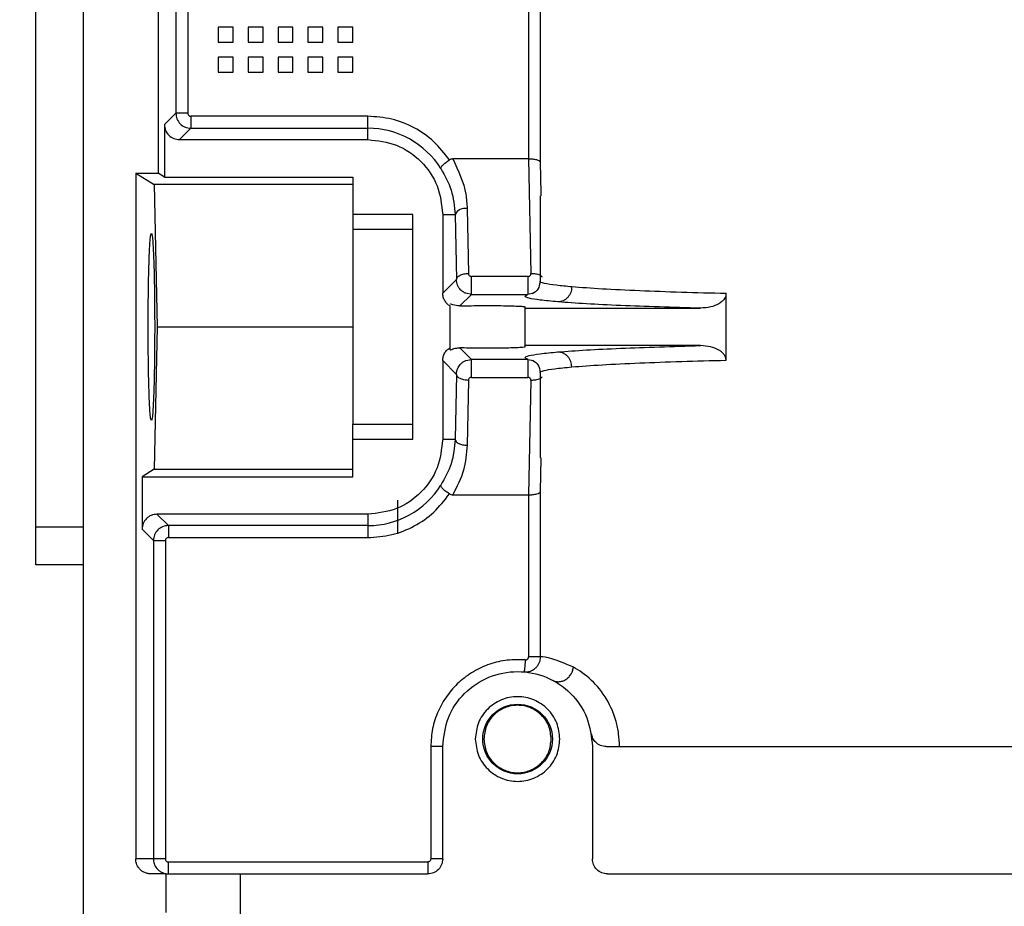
# Model space of a CAD drawing. Header units: inches. Extents: x 170 to 312, y 215 to 248.
# Tile 68 of 216: x 175.989 to 176.151, y 243.974 to 244.12. Entities that reach past the tile are written whole.
import ezdxf

# ---------------------------------------------------------------- set-up
doc = ezdxf.new("R2010")
doc.units = ezdxf.units.IN
doc.header["$LTSCALE"] = 0.25
doc.header["$MEASUREMENT"] = 0
doc.layers.add('ANNOTATIONS', color=1, linetype='Continuous')
doc.layers.add('STANDARD MOTOR LH', color=7, linetype='Continuous')
doc.styles.add('ARIAL', font='arial.ttf', dxfattribs={"height": 0.09375})
doc.dimstyles.new('STANDARD$0', dxfattribs={"dimtxt": 0.09375, "dimasz": 0.09375, "dimexe": 0.03125, "dimexo": 0.046875, "dimgap": 0.09, "dimtad": 0, "dimtih": 1, "dimtoh": 1, "dimdec": 4, "dimzin": 0, "dimdsep": 46, "dimtxsty": 'ARIAL', "dimcen": 0.09, "dimadec": 0, "dimazin": 0, "dimtfac": 1, "dimtdec": 4, "dimtofl": 0, "dimtmove": 0, "dimatfit": 1, "dimfxl": 1, "dimtolj": 1, "dimtzin": 0, "dimarcsym": 0})

# ---------------------------------------------------------------- blocks, each defined once
blk = doc.blocks.new('*D23')
at = {"layer": 'ANNOTATIONS', "color": 0, "lineweight": -2, "transparency": 16777216}
for p, q in [((175.7312287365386, 244.6669539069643), (175.7312287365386, 245.2745744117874)), ((176.9319160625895, 243.2737009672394), (176.9319160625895, 245.2745744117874)), ((175.8249787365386, 245.2433244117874), (176.1504763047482, 245.2433244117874)), ((176.8381660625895, 245.2433244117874), (176.5126684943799, 245.2433244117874))]:
    blk.add_line(p, q, dxfattribs=at)
at = {"layer": 'ANNOTATIONS', "color": 0, "transparency": 16777216}
for points in [[(175.8249787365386, 245.2589494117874), (175.8249787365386, 245.2276994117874), (175.7312287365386, 245.2433244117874)], [(176.8381660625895, 245.2589494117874), (176.8381660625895, 245.2276994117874), (176.9319160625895, 245.2433244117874)]]:
    blk.add_solid(points, dxfattribs=at)
at = {"layer": 'defpoints', "color": 0, "transparency": 16777216}
for p in [(175.7312287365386, 245.2433244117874), (175.7312287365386, 244.6200789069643), (176.9319160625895, 243.2268259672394)]:
    blk.add_point(p, dxfattribs=at)
at = {"layer": 'ANNOTATIONS', "color": 0, "transparency": 16777216, "insert": (176.331572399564, 245.2433244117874), "char_height": 0.09375, "attachment_point": 5, "style": 'ARIAL'}
blk.add_mtext('\\A1;20"', dxfattribs=at)
blk = doc.blocks.new('*D24')
at = {"layer": 'ANNOTATIONS', "color": 0, "lineweight": -2, "transparency": 16777216}
for p, q in [((175.869416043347, 244.2716909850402), (175.869416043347, 244.8408606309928)), ((176.9319160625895, 243.2737009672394), (176.9319160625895, 244.8408606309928)), ((175.963166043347, 244.8096106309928), (176.1155560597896, 244.8096106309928)), ((176.8381660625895, 244.8096106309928), (176.685776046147, 244.8096106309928))]:
    blk.add_line(p, q, dxfattribs=at)
at = {"layer": 'ANNOTATIONS', "color": 0, "transparency": 16777216}
for points in [[(175.963166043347, 244.8252356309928), (175.963166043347, 244.7939856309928), (175.869416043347, 244.8096106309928)], [(176.8381660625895, 244.8252356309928), (176.8381660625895, 244.7939856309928), (176.9319160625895, 244.8096106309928)]]:
    blk.add_solid(points, dxfattribs=at)
at = {"layer": 'defpoints', "color": 0, "transparency": 16777216}
for p in [(176.9319160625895, 244.8096106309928), (175.869416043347, 244.2248159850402), (176.9319160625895, 243.2268259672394)]:
    blk.add_point(p, dxfattribs=at)
at = {"layer": 'ANNOTATIONS', "color": 0, "transparency": 16777216, "insert": (176.4006660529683, 244.8096106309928), "char_height": 0.09375, "attachment_point": 5, "style": 'ARIAL'}
blk.add_mtext('\\A1;17 3/8"', dxfattribs=at)

msp = doc.modelspace()

# ---------------------------------------------------------------- linework, layer by layer
at = {"layer": 'STANDARD MOTOR LH'}
for p, q in [((175.9915188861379, 244.0301598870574), (175.9915188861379, 244.4065127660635)), ((175.9993313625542, 243.8772939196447), (175.9993313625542, 244.2898859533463)), ((176.0116345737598, 244.208387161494), (176.0116345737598, 244.0944578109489)), ((176.014532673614, 244.1738675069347), (176.014532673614, 244.1043066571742)), ((176.0164999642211, 244.1738675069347), (176.0164999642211, 244.1043066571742)), ((176.0724855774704, 244.1738675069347), (176.0724797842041, 244.0967962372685)), ((176.0744520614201, 244.0962688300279), (176.0744520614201, 244.1738675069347)), ((176.0214770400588, 244.1184351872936), (176.0214770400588, 244.1159747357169)), ((176.0239377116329, 244.1184351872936), (176.0214770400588, 244.1184351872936)), ((176.0239377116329, 244.1159747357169), (176.0239377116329, 244.1184351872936)), ((176.0263983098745, 244.1184351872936), (176.0263983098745, 244.1159747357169)), ((176.0288589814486, 244.1184351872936), (176.0263983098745, 244.1184351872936)), ((176.0288589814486, 244.1159747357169), (176.0288589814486, 244.1184351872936)), ((176.0313195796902, 244.1184351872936), (176.0313195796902, 244.1159747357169)), ((176.0337801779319, 244.1184351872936), (176.0313195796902, 244.1184351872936)), ((176.0337801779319, 244.1159747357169), (176.0337801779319, 244.1184351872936)), ((176.036240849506, 244.1184351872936), (176.036240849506, 244.1159747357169)), ((176.0387014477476, 244.1184351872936), (176.036240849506, 244.1184351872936)), ((176.0387014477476, 244.1159747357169), (176.0387014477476, 244.1184351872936)), ((176.0411621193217, 244.1184351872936), (176.0411621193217, 244.1159747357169)), ((176.0436227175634, 244.1184351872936), (176.0411621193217, 244.1184351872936)), ((176.0436227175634, 244.1159747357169), (176.0436227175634, 244.1184351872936)), ((176.0214770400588, 244.1159747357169), (176.0239377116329, 244.1159747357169)), ((176.0263983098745, 244.1159747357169), (176.0288589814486, 244.1159747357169)), ((176.0313195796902, 244.1159747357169), (176.0337801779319, 244.1159747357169)), ((176.036240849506, 244.1159747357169), (176.0387014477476, 244.1159747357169)), ((176.0411621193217, 244.1159747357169), (176.0436227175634, 244.1159747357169)), ((176.0239377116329, 244.1135142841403), (176.0214770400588, 244.1135142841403)), ((176.0214770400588, 244.1135142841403), (176.0214770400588, 244.1110532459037)), ((176.0239377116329, 244.1110532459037), (176.0239377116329, 244.1135142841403)), ((176.0288589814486, 244.1135142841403), (176.0263983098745, 244.1135142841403)), ((176.0263983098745, 244.1135142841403), (176.0263983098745, 244.1110532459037)), ((176.0288589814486, 244.1110532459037), (176.0288589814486, 244.1135142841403)), ((176.0313195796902, 244.1135142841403), (176.0313195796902, 244.1110532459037)), ((176.0337801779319, 244.1135142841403), (176.0313195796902, 244.1135142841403)), ((176.0337801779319, 244.1110532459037), (176.0337801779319, 244.1135142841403)), ((176.036240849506, 244.1135142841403), (176.036240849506, 244.1110532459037)), ((176.0387014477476, 244.1135142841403), (176.036240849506, 244.1135142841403)), ((176.0387014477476, 244.1110532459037), (176.0387014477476, 244.1135142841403)), ((176.0411621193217, 244.1135142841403), (176.0411621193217, 244.1110532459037)), ((176.0436227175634, 244.1135142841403), (176.0411621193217, 244.1135142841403)), ((176.0436227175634, 244.1110532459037), (176.0436227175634, 244.1135142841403)), ((176.0214770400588, 244.1110532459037), (176.0239377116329, 244.1110532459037)), ((176.0263983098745, 244.1110532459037), (176.0288589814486, 244.1110532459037)), ((176.0313195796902, 244.1110532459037), (176.0337801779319, 244.1110532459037)), ((176.036240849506, 244.1110532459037), (176.0387014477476, 244.1110532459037)), ((176.0411621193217, 244.1110532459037), (176.0436227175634, 244.1110532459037)), ((176.014532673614, 244.1043066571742), (176.0126656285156, 244.1024399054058)), ((176.0164999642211, 244.1043066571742), (176.014532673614, 244.1043066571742)), ((176.0126656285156, 244.1024399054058), (176.0126656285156, 244.0938289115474)), ((176.0460833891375, 244.1038150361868), (176.0169918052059, 244.1038150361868)), ((176.0460833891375, 244.0999806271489), (176.0460833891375, 244.1038150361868)), ((176.0169918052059, 244.1018479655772), (176.0151247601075, 244.0999806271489)), ((176.0169918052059, 244.1018479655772), (176.0460833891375, 244.1018479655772)), ((176.0151247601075, 244.0999806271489), (176.0460833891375, 244.0999806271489)), ((176.0724797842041, 244.0967962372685), (176.0600314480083, 244.0967962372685)), ((176.0724797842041, 244.0967962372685), (176.0728636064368, 244.0779996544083)), ((176.074548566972, 244.0912088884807), (176.0744520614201, 244.0962688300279)), ((176.0079436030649, 244.0944578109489), (176.0079436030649, 243.9818707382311)), ((176.0079436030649, 244.0944578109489), (176.0109926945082, 244.092598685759)), ((176.0079436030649, 244.0944578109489), (176.0116345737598, 244.0944578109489)), ((176.0126656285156, 244.0938289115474), (176.0116345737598, 244.0944578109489)), ((176.0126656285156, 244.0938289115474), (176.0436227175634, 244.0938289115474)), ((176.0436227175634, 244.0938289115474), (176.0436227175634, 244.0851973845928)), ((176.0109926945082, 244.092598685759), (176.0114640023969, 244.0692226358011)), ((176.0436227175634, 244.092598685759), (176.0109926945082, 244.092598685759)), ((176.0745575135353, 244.0907389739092), (176.074548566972, 244.0912088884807)), ((176.0743806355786, 244.0907389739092), (176.0743806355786, 244.0767359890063)), ((176.0623940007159, 244.0886616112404), (176.0626090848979, 244.0779973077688)), ((176.0534652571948, 244.0876777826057), (176.0436227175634, 244.0876777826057)), ((176.0534652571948, 244.0507680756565), (176.0534652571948, 244.0876777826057)), ((176.0583865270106, 244.0876777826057), (176.0583865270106, 244.0747577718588)), ((176.0583865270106, 244.0876777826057), (176.0604267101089, 244.0876777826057)), ((176.0604267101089, 244.0876777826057), (176.0606417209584, 244.0770128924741)), ((176.0534652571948, 244.0851973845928), (176.0436227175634, 244.0851973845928)), ((176.0606417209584, 244.0770128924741), (176.0583865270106, 244.0747577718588)), ((176.0723986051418, 244.0775150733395), (176.0631106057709, 244.0775150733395)), ((176.0631106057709, 244.0745635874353), (176.0612044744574, 244.0726575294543)), ((176.0631106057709, 244.0745635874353), (176.0622002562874, 244.0747384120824)), ((176.0631106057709, 244.0745635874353), (176.0723986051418, 244.0745635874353)), ((176.0733182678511, 244.074740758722), (176.0723986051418, 244.0745635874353)), ((176.104954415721, 244.0637567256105), (176.104954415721, 244.0746891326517)), ((176.0596168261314, 244.065463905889), (176.0596168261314, 244.0726276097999)), ((176.0719199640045, 244.0659320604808), (176.0719199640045, 244.0725132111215)), ((176.0719199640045, 244.0722984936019), (176.1007530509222, 244.0722984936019)), ((176.0114640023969, 244.0692226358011), (176.0109926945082, 244.0458465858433)), ((176.0114640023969, 244.0692226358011), (176.0436227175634, 244.0692226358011)), ((176.0612044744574, 244.0657883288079), (176.0631106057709, 244.0638822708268)), ((176.1007530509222, 244.0661467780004), (176.0719199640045, 244.0661467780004)), ((176.0583865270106, 244.0636880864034), (176.0583865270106, 244.0507680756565)), ((176.0583865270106, 244.0636880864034), (176.0606417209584, 244.0614323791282)), ((176.0622004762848, 244.0637074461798), (176.0631106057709, 244.0638822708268)), ((176.0723986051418, 244.0638822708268), (176.0631106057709, 244.0638822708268)), ((176.0723986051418, 244.0638822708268), (176.0733183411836, 244.0637050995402)), ((176.0606417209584, 244.0614323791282), (176.0604267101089, 244.0507680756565)), ((176.0626090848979, 244.0604485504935), (176.0623940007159, 244.0497836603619)), ((176.0631106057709, 244.0609307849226), (176.0723986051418, 244.0609307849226)), ((176.0728636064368, 244.060445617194), (176.0724797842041, 244.0416496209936)), ((176.0743806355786, 244.0617081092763), (176.0743806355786, 244.0477068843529)), ((176.0436227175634, 244.044616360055), (176.0436227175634, 244.0532484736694)), ((176.0436227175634, 244.0532484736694), (176.0534652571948, 244.0532484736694)), ((176.0436227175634, 244.0507680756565), (176.0534652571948, 244.0507680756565)), ((176.0583865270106, 244.0507680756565), (176.0604267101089, 244.0507680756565)), ((176.0744520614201, 244.0421770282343), (176.0745575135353, 244.0477068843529)), ((176.0109926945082, 244.0458465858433), (176.0089747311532, 244.044616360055)), ((176.0109926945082, 244.0458465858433), (176.0436227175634, 244.0458465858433)), ((176.0089747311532, 244.044616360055), (176.0089747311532, 244.0360059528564)), ((176.0089747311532, 244.044616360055), (176.0436227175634, 244.044616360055)), ((176.0600314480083, 244.0416496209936), (176.0724797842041, 244.0416496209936)), ((176.0724797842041, 244.0416496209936), (176.0724855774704, 244.0150311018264)), ((176.0744520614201, 244.0150311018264), (176.0744520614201, 244.0421770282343)), ((176.0510045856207, 244.0352509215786), (176.0510045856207, 244.0407567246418)), ((176.0114338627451, 244.0384652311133), (176.013300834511, 244.036597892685)), ((176.0460833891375, 244.0384652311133), (176.0114338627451, 244.0384652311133)), ((176.0460833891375, 244.0384652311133), (176.0460833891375, 244.0346308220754)), ((175.9915188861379, 244.0364095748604), (175.9993313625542, 244.0364095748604)), ((176.0089747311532, 244.0360059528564), (176.0108417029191, 244.0341386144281)), ((176.0460833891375, 244.036597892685), (176.013300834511, 244.036597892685)), ((176.013300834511, 244.0346308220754), (176.0460833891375, 244.0346308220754)), ((176.0108417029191, 244.0341386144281), (176.0108417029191, 243.9818707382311)), ((176.0108417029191, 244.0341386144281), (176.0128090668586, 244.0341386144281)), ((176.0128090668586, 244.0341386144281), (176.0128090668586, 243.9818707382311)), ((175.9993313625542, 244.0301598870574), (175.9915188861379, 244.0301598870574)), ((176.0744520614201, 244.0150311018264), (176.0724855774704, 244.0150311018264)), ((176.0583865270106, 244.0003252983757), (176.0564179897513, 244.0003252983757)), ((176.0564179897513, 244.0003252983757), (176.0564179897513, 243.9818707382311)), ((176.0583865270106, 243.9818707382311), (176.0583865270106, 244.0003252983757)), ((176.0829928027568, 244.0003252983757), (176.0829928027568, 243.9818707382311)), ((176.0128090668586, 243.9818707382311), (176.0079436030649, 243.9818707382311)), ((176.0133014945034, 243.9794096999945), (176.0133014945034, 243.9813785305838)), ((176.0133014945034, 243.9813785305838), (176.0559258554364, 243.9813785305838)), ((176.0559258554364, 243.9813785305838), (176.0559258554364, 243.9794096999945)), ((176.0583865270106, 243.9818707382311), (176.0564179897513, 243.9818707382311)), ((176.0128648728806, 243.9794096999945), (176.0104057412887, 243.9794096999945)), ((176.0128648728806, 243.9794096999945), (176.0128648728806, 243.9730526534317)), ((176.0251680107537, 243.9728379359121), (176.0251680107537, 243.9794096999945)), ((176.0251680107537, 243.9794096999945), (176.0559258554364, 243.9794096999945)), ((176.0854534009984, 243.9794096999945), (176.1986423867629, 243.9794096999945))]:
    msp.add_line(p, q, dxfattribs=at)
at = {"layer": 'STANDARD MOTOR LH', "flags": 128}
msp.add_lwpolyline([(176.0719495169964, 244.0145412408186), (176.0719156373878, 244.0141587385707), (176.0718830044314, 244.0137909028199), (176.0718530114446, 244.0134518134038), (176.0718266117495, 244.0131543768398), (176.0718050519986, 244.0129109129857), (176.0717889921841, 244.0127296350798), (176.0717790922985, 244.0126181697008), (176.0717757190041, 244.0125800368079)], dxfattribs=at)
at = {"layer": 'STANDARD MOTOR LH'}
msp.add_circle((176.0706896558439, 244.0015554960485), 0.005720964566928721, dxfattribs=at)
for centre, radius, start, end in [((176.0460833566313, 244.0876775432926), 0.0141701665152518, 32.16558920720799, 90), ((176.0620700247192, 244.0868506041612), 0.001839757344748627, 79.8574891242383, 153.281155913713), ((176.0460833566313, 244.0507680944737), 0.01417016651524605, 270, 327.8344107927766)]:
    msp.add_arc(centre, radius, start, end, dxfattribs=at)
for points, knots in [([(176.014532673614, 244.1043066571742), (176.0145698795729, 244.1039846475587), (176.0146442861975, 244.1033406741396), (176.0152129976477, 244.1025283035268), (176.0160254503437, 244.1019594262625), (176.0166696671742, 244.1018851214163), (176.0169918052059, 244.1018479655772)], [0, 0, 0, 0, 0.2499754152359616, 0.4999152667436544, 0.7499346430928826, 0.9999999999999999, 0.9999999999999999, 0.9999999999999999, 0.9999999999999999]), ([(176.0164999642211, 244.1043066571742), (176.0165070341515, 244.104241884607), (176.0165211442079, 244.1041126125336), (176.0166360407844, 244.1039515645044), (176.0167970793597, 244.1038356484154), (176.0169264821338, 244.1038219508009), (176.0169918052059, 244.1038150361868)], [0, 0, 0, 0, 0.2505282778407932, 0.5000004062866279, 0.7475980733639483, 1, 1, 1, 1]), ([(176.0126656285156, 244.1024399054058), (176.0127025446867, 244.1021174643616), (176.012776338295, 244.1014729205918), (176.013345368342, 244.1006603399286), (176.0141578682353, 244.1000913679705), (176.0148024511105, 244.1000175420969), (176.0151247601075, 244.0999806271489)], [0, 0, 0, 0, 0.2501211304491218, 0.4999798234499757, 0.749976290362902, 1, 1, 1, 1]), ([(176.0169918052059, 244.1038150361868), (176.0169918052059, 244.1035628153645), (176.0169918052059, 244.1030582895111), (176.0169918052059, 244.1024168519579), (176.0169918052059, 244.1019594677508), (176.0169918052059, 244.1018851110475), (176.0169918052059, 244.1018479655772)], [0, 0, 0, 0, 0.2500259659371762, 0.5001354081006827, 0.7502887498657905, 1, 1, 1, 1]), ([(176.059496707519, 244.0966495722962), (176.0586850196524, 244.0976951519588), (176.0570616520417, 244.0997863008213), (176.0537540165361, 244.1020367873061), (176.050044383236, 244.1035344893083), (176.0474037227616, 244.1037215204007), (176.0460833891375, 244.1038150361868)], [0, 0, 0, 0, 0.2500016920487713, 0.5000008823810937, 0.7499997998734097, 1, 1, 1, 1]), ([(176.0460833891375, 244.0999806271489), (176.047695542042, 244.0997957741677), (176.0509198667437, 244.0994260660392), (176.0549866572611, 244.0965809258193), (176.0578316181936, 244.0925141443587), (176.0582015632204, 244.0892898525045), (176.0583865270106, 244.0876777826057)], [0, 0, 0, 0, 0.2499978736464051, 0.4999986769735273, 0.750011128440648, 1, 1, 1, 1]), ([(176.058078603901, 244.0952210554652), (176.0580787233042, 244.0952879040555), (176.058078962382, 244.0954217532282), (176.0583798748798, 244.0957877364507), (176.0588669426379, 244.0962191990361), (176.0592891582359, 244.0965077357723), (176.059496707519, 244.0966495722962)], [0, 0, 0, 0, 0.2493850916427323, 0.4993372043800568, 0.7538882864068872, 1, 1, 1, 1]), ([(176.0600314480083, 244.0967962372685), (176.0599339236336, 244.0967908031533), (176.0597449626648, 244.0967802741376), (176.0595776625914, 244.0966921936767), (176.059496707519, 244.0966495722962)], [0, 0, 0, 0, 0.5161085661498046, 0.9999999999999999, 0.9999999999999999, 0.9999999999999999, 0.9999999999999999]), ([(176.0600314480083, 244.0967962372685), (176.0609398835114, 244.0948948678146), (176.0621970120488, 244.092263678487), (176.0623512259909, 244.0894437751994), (176.0623940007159, 244.0886616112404)], [0, 0, 0, 0, 0.7226273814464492, 1, 1, 1, 1]), ([(176.0744520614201, 244.0962688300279), (176.0744346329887, 244.0963097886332), (176.0744020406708, 244.0963863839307), (176.0742121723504, 244.0965092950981), (176.07392348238, 244.0966216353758), (176.0735468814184, 244.0967039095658), (176.0730923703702, 244.0967741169), (176.0727200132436, 244.0967875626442), (176.0724797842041, 244.0967962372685)], [0, 0, 0, 0, 0.1555432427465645, 0.290876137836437, 0.4995439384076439, 0.6364959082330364, 0.7654825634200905, 1, 1, 1, 1]), ([(176.058078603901, 244.0952210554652), (176.0587256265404, 244.0940580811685), (176.0600569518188, 244.0916651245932), (176.0603011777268, 244.0890314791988), (176.0604267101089, 244.0876777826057)], [0, 0, 0, 0, 0.4859989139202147, 1, 1, 1, 1]), ([(176.0099843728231, 244.0692226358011), (176.0099917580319, 244.0711828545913), (176.0100030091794, 244.0741691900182), (176.0100702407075, 244.0777433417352), (176.010152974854, 244.0806716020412), (176.0102636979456, 244.0829340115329), (176.0103962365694, 244.0843151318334), (176.0105213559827, 244.0847551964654), (176.0106465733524, 244.0843149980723), (176.0107790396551, 244.0829340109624), (176.0108899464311, 244.0806716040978), (176.0109724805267, 244.0777433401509), (176.0110399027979, 244.0741691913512), (176.0110511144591, 244.0711828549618), (176.0110584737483, 244.0692226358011)], [0, 0, 0, 0, 0.1212330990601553, 0.1846950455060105, 0.2498688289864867, 0.3548210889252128, 0.4224296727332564, 0.5000120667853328, 0.5775702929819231, 0.6451788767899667, 0.7501311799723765, 0.8153049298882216, 0.8787669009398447, 1, 1, 1, 1]), ([(176.0436227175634, 244.0851973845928), (176.0436227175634, 244.0848718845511), (176.0436227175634, 244.0842209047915), (176.0436227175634, 244.0804904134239), (176.0436227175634, 244.0753115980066), (176.0436227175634, 244.0692228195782), (176.0436227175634, 244.0631340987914), (176.0436227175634, 244.0579554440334), (176.0436227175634, 244.054224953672), (176.0436227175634, 244.0535739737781), (176.0436227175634, 244.0532484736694)], [0, 0, 0, 0, 0.1250078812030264, 0.2500079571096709, 0.3749972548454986, 0.5000059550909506, 0.6250027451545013, 0.749992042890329, 0.8749921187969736, 1, 1, 1, 1]), ([(176.0606417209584, 244.0770128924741), (176.0606777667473, 244.0771395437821), (176.0607498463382, 244.077392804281), (176.0612078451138, 244.0777141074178), (176.0618502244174, 244.0779431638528), (176.0623561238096, 244.0779792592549), (176.0626090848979, 244.0779973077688)], [0, 0, 0, 0, 0.2500101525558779, 0.4999371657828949, 0.7499573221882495, 1, 1, 1, 1]), ([(176.0622002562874, 244.0747384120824), (176.0620516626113, 244.0748073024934), (176.0617494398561, 244.0749474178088), (176.0612440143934, 244.0753652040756), (176.0607564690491, 244.0760497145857), (176.060680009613, 244.0766915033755), (176.0606417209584, 244.0770128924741)], [0, 0, 0, 0, 0.1672285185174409, 0.340123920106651, 0.6695533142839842, 1, 1, 1, 1]), ([(176.0626090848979, 244.0779973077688), (176.0626170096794, 244.0779342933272), (176.0626325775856, 244.0778105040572), (176.0627310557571, 244.0776769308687), (176.0628309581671, 244.0775946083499), (176.0629166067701, 244.0775488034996), (176.0630108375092, 244.0775204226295), (176.0630769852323, 244.077516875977), (176.0631106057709, 244.0775150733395)], [0, 0, 0, 0, 0.2626240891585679, 0.5159141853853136, 0.641607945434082, 0.7607270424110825, 0.8783860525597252, 1, 1, 1, 1]), ([(176.0631106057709, 244.0745635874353), (176.0631106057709, 244.0745820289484), (176.0631106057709, 244.0746189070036), (176.0631106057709, 244.0748350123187), (176.0631106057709, 244.0751544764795), (176.0631106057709, 244.0755656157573), (176.0631106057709, 244.076041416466), (176.0631106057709, 244.0765473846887), (176.0631106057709, 244.0770574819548), (176.0631106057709, 244.0773625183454), (176.0631106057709, 244.0775150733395)], [0, 0, 0, 0, 0.1250047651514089, 0.2499758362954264, 0.3749368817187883, 0.5000830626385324, 0.6248986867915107, 0.7500256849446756, 0.8749826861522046, 0.9999999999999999, 0.9999999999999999, 0.9999999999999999, 0.9999999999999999]), ([(176.0723986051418, 244.0775150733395), (176.0724319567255, 244.0775171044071), (176.0724972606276, 244.0775210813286), (176.0725899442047, 244.0775492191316), (176.0726729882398, 244.0775951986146), (176.0727684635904, 244.0776771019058), (176.072856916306, 244.077813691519), (176.0728613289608, 244.0779363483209), (176.0728636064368, 244.0779996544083)], [0, 0, 0, 0, 0.1227199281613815, 0.2402911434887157, 0.3586369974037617, 0.483293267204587, 0.7333153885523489, 1, 1, 1, 1]), ([(176.0723986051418, 244.0775150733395), (176.0723986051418, 244.0773625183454), (176.0723986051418, 244.0770574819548), (176.0723986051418, 244.0765473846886), (176.0723986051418, 244.076041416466), (176.0723986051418, 244.0755656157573), (176.0723986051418, 244.0751544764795), (176.0723986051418, 244.0748350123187), (176.0723986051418, 244.0746189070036), (176.0723986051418, 244.0745820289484), (176.0723986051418, 244.0745635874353)], [0, 0, 0, 0, 0.1250173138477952, 0.2499743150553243, 0.3751013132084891, 0.4999169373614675, 0.6250631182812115, 0.7500241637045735, 0.874995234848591, 0.9999999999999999, 0.9999999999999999, 0.9999999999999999, 0.9999999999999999]), ([(176.0728636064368, 244.0779996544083), (176.0731247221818, 244.0779979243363), (176.0735276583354, 244.0779952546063), (176.0740079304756, 244.0778810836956), (176.0743303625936, 244.0777542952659), (176.0745728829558, 244.0776049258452), (176.0746643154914, 244.0774900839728), (176.0747037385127, 244.0774405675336)], [0, 0, 0, 0, 0.3247943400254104, 0.5012006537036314, 0.6819618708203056, 0.8628713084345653, 0.9999999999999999, 0.9999999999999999, 0.9999999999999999, 0.9999999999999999]), ([(176.0743806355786, 244.0767371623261), (176.0743120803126, 244.0762591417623), (176.0741737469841, 244.0752945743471), (176.0734685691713, 244.0748780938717), (176.0731128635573, 244.0746680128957)], [0, 0, 0, 0, 0.4955802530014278, 1, 1, 1, 1]), ([(176.0795994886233, 244.0757938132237), (176.0787050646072, 244.0758789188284), (176.0767124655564, 244.0760685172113), (176.0750086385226, 244.0763736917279), (176.074229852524, 244.0766053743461), (176.0744150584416, 244.0767252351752), (176.074431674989, 244.0767359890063)], [0, 0, 0, 0, 0.2810953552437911, 0.6262246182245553, 0.9664651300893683, 0.9999999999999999, 0.9999999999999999, 0.9999999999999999, 0.9999999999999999]), ([(176.0795994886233, 244.0757938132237), (176.0795657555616, 244.075486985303), (176.0795138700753, 244.0750150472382), (176.0792285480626, 244.0744463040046), (176.0789351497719, 244.0740541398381), (176.0785733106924, 244.0737363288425), (176.0780477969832, 244.0734275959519), (176.0776120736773, 244.0733715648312), (176.0773286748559, 244.0733351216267)], [0, 0, 0, 0, 0.2395527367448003, 0.3684607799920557, 0.4999479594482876, 0.631528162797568, 0.7603422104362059, 1, 1, 1, 1]), ([(176.104954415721, 244.0746891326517), (176.1024645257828, 244.0747535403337), (176.0973201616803, 244.07488661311), (176.0904752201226, 244.0751415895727), (176.0842114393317, 244.0754420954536), (176.0811656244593, 244.0756743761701), (176.0795994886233, 244.0757938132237)], [0, 0, 0, 0, 0.227465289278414, 0.4699662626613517, 0.7274605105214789, 1, 1, 1, 1]), ([(176.0596168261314, 244.0726276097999), (176.0594423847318, 244.0727459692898), (176.0590943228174, 244.0729821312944), (176.0587066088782, 244.0734962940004), (176.0584365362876, 244.0740953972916), (176.0584032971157, 244.0745356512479), (176.0583865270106, 244.0747577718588)], [0, 0, 0, 0, 0.2446121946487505, 0.4880732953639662, 0.7417184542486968, 1, 1, 1, 1]), ([(176.0773286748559, 244.0733351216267), (176.0762768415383, 244.0734330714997), (176.0741732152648, 244.0736289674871), (176.072434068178, 244.0739372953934), (176.0716779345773, 244.0742511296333), (176.0721583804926, 244.0744594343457), (176.0723986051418, 244.0745635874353)], [0, 0, 0, 0, 0.2500005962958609, 0.4999915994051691, 0.749994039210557, 1, 1, 1, 1]), ([(176.1007530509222, 244.0722984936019), (176.0984506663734, 244.0723616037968), (176.0937065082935, 244.0724916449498), (176.0874105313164, 244.0727319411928), (176.0816502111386, 244.0730124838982), (176.0787941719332, 244.0732257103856), (176.0773286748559, 244.0733351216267)], [0, 0, 0, 0, 0.229207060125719, 0.4722905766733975, 0.7292205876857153, 1, 1, 1, 1]), ([(176.104954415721, 244.0746891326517), (176.1049409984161, 244.0745466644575), (176.1049133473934, 244.0742530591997), (176.1046839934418, 244.0738126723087), (176.104304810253, 244.0733872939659), (176.1035665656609, 244.0728727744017), (176.1023655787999, 244.0724057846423), (176.1013190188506, 244.0723361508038), (176.1007530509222, 244.0722984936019)], [0, 0, 0, 0, 0.08103352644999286, 0.166997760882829, 0.2776752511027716, 0.4038083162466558, 0.6775861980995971, 1, 1, 1, 1]), ([(176.0612044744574, 244.0726575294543), (176.060774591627, 244.0727073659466), (176.060104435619, 244.0727850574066), (176.0596835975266, 244.0730058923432), (176.0596386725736, 244.0729893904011), (176.0596168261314, 244.0729813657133)], [0, 0, 0, 0, 0.478923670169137, 0.7466071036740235, 1, 1, 1, 1]), ([(176.0612044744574, 244.0726575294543), (176.0616715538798, 244.0726726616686), (176.0625945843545, 244.0727025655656), (176.0643659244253, 244.0727252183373), (176.0661856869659, 244.0727314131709), (176.0679838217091, 244.0727165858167), (176.0695282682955, 244.0726872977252), (176.0707567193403, 244.0726431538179), (176.0717037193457, 244.0725861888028), (176.0718427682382, 244.0725392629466), (176.0719199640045, 244.0725132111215)], [0, 0, 0, 0, 0.1284302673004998, 0.2538006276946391, 0.3761786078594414, 0.4955461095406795, 0.6227115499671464, 0.7298097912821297, 0.8499985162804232, 1, 1, 1, 1]), ([(176.0110584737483, 244.0692226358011), (176.0110511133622, 244.0672626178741), (176.0110398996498, 244.0642764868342), (176.0109724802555, 244.0607025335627), (176.0108899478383, 244.057774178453), (176.0107790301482, 244.0555122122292), (176.0106465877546, 244.0541298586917), (176.0105213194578, 244.0536911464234), (176.0103963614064, 244.0541299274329), (176.0102636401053, 244.0555113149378), (176.0101529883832, 244.057774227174), (176.0100702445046, 244.0607024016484), (176.010003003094, 244.0642761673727), (176.0099917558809, 244.0672623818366), (176.0099843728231, 244.0692226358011)], [0, 0, 0, 0, 0.1212228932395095, 0.1846857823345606, 0.2498604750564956, 0.3548142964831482, 0.4224280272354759, 0.4999858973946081, 0.5775678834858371, 0.6451774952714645, 0.7501383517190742, 0.8153130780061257, 0.8787651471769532, 1, 1, 1, 1]), ([(176.0583865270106, 244.0636880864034), (176.0584036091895, 244.0639087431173), (176.0584376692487, 244.0643487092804), (176.0587051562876, 244.0649472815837), (176.0590926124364, 244.0654634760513), (176.0594410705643, 244.0656993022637), (176.0596168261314, 244.0658182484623)], [0, 0, 0, 0, 0.2567030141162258, 0.5118386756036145, 0.7537808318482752, 1, 1, 1, 1]), ([(176.0596168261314, 244.065463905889), (176.0596375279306, 244.0654572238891), (176.0596800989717, 244.0654434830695), (176.0600190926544, 244.0655947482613), (176.060516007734, 244.0657598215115), (176.0609759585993, 244.0657788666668), (176.0612044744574, 244.0657883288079)], [0, 0, 0, 0, 0.252830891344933, 0.5199197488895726, 0.7614833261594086, 1, 1, 1, 1]), ([(176.0719199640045, 244.0659320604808), (176.0718394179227, 244.0659055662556), (176.0716881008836, 244.0658557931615), (176.0706286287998, 244.0657960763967), (176.0693602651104, 244.0657544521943), (176.0678962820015, 244.0657286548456), (176.0662364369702, 244.0657144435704), (176.0643991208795, 244.0657199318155), (176.0626089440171, 244.0657425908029), (176.0616763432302, 244.0657729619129), (176.0612044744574, 244.0657883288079)], [0, 0, 0, 0, 0.1528546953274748, 0.2871588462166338, 0.402911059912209, 0.4999970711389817, 0.6204160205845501, 0.7438818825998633, 0.8704117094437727, 1, 1, 1, 1]), ([(176.0773286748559, 244.0651107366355), (176.0787942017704, 244.0652202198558), (176.0816502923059, 244.0654335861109), (176.0874105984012, 244.065713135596), (176.0937066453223, 244.0659536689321), (176.0984507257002, 244.0660836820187), (176.1007530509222, 244.0661467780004)], [0, 0, 0, 0, 0.2707806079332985, 0.5277104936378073, 0.7707956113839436, 1, 1, 1, 1]), ([(176.104954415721, 244.0637567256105), (176.1049408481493, 244.0639002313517), (176.1049129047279, 244.0641957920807), (176.1046799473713, 244.0646388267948), (176.1042965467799, 244.0650659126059), (176.1035510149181, 244.0655809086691), (176.1023521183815, 244.0660422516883), (176.1013107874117, 244.066110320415), (176.1007530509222, 244.0661467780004)], [0, 0, 0, 0, 0.08161357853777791, 0.1680892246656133, 0.2798705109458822, 0.4067215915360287, 0.6822402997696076, 1, 1, 1, 1]), ([(176.0606417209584, 244.0614323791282), (176.0606579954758, 244.0616397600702), (176.060688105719, 244.0620234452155), (176.0609275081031, 244.0626266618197), (176.0612889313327, 244.0631199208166), (176.0617503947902, 244.0634977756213), (176.0620520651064, 244.0636383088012), (176.0622004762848, 244.0637074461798)], [0, 0, 0, 0, 0.2134795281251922, 0.3949684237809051, 0.6606619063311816, 0.8330576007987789, 1, 1, 1, 1]), ([(176.0631106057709, 244.0609307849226), (176.0631106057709, 244.061083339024), (176.0631106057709, 244.0613883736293), (176.0631106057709, 244.0618982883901), (176.0631106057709, 244.0624041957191), (176.0631106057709, 244.06288008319), (176.0631106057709, 244.0632914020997), (176.0631106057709, 244.063610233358), (176.0631106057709, 244.0638262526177), (176.0631106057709, 244.0638635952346), (176.0631106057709, 244.0638822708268)], [0, 0, 0, 0, 0.1250268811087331, 0.2499934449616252, 0.3749859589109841, 0.4999461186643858, 0.625101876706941, 0.7499813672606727, 0.87496200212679, 1, 1, 1, 1]), ([(176.0723986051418, 244.0638822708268), (176.0721583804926, 244.0639864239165), (176.0716779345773, 244.0641947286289), (176.072434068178, 244.0645085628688), (176.0741732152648, 244.0648168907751), (176.0762768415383, 244.0650127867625), (176.0773286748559, 244.0651107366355)], [0, 0, 0, 0, 0.2500059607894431, 0.5000084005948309, 0.7499994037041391, 1, 1, 1, 1]), ([(176.0723986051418, 244.0638822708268), (176.0723986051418, 244.0638635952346), (176.0723986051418, 244.0638262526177), (176.0723986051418, 244.063610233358), (176.0723986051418, 244.0632914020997), (176.0723986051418, 244.06288008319), (176.0723986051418, 244.0624041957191), (176.0723986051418, 244.0618982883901), (176.0723986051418, 244.0613883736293), (176.0723986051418, 244.061083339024), (176.0723986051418, 244.0609307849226)], [0, 0, 0, 0, 0.12503799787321, 0.2500186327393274, 0.374898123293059, 0.5000538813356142, 0.6250140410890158, 0.7500065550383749, 0.8749731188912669, 1, 1, 1, 1]), ([(176.0731129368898, 244.0637778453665), (176.0734718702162, 244.0635648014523), (176.0741834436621, 244.0631424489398), (176.0743151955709, 244.0621700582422), (176.0743804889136, 244.06168816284)], [0, 0, 0, 0, 0.5044220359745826, 1, 1, 1, 1]), ([(176.0795994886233, 244.0626514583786), (176.0795660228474, 244.06295761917), (176.0795145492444, 244.0634285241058), (176.0792301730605, 244.0639968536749), (176.0789373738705, 244.0643888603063), (176.0785757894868, 244.0647072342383), (176.0780496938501, 244.0650177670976), (176.0776128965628, 244.0650740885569), (176.0773286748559, 244.0651107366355)], [0, 0, 0, 0, 0.2390259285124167, 0.3676450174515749, 0.4990264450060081, 0.6306337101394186, 0.7596552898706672, 1, 1, 1, 1]), ([(176.0795994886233, 244.0626514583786), (176.0811656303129, 244.0627711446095), (176.0842114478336, 244.0630039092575), (176.0904751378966, 244.0633042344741), (176.0973201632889, 244.063559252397), (176.1024645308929, 244.06369232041), (176.104954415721, 244.0637567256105)], [0, 0, 0, 0, 0.2725397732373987, 0.5300327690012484, 0.7725348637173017, 1, 1, 1, 1]), ([(176.0744321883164, 244.0617081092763), (176.0744153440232, 244.061718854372), (176.0742383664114, 244.0618317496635), (176.0749502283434, 244.0620530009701), (176.0765551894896, 244.06236012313), (176.0785830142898, 244.0625541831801), (176.0795994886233, 244.0626514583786)], [0, 0, 0, 0, 0.03388529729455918, 0.3560220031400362, 0.6771974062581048, 1, 1, 1, 1]), ([(176.0626090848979, 244.0604485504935), (176.0623561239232, 244.0604666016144), (176.061850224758, 244.0605027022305), (176.0612078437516, 244.0607317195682), (176.0607499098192, 244.0610531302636), (176.0606777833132, 244.0613059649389), (176.0606417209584, 244.0614323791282)], [0, 0, 0, 0, 0.2500665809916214, 0.5001106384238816, 0.7500615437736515, 1, 1, 1, 1]), ([(176.0631106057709, 244.0609307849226), (176.0630773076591, 244.0609287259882), (176.0630116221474, 244.0609246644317), (176.062884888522, 244.0608864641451), (176.0627483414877, 244.060793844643), (176.0626326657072, 244.0606357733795), (176.0626170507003, 244.060511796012), (176.0626090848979, 244.0604485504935)], [0, 0, 0, 0, 0.1207480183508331, 0.238193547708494, 0.4831003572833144, 0.7363100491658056, 1, 1, 1, 1]), ([(176.0728636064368, 244.060445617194), (176.072861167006, 244.0605085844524), (176.0728564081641, 244.0606314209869), (176.0727683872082, 244.0607671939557), (176.0726741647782, 244.0608508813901), (176.0725910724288, 244.0608967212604), (176.0724980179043, 244.0609248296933), (176.072432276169, 244.060928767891), (176.0723986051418, 244.0609307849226)], [0, 0, 0, 0, 0.264585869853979, 0.5161541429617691, 0.6402832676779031, 0.7582570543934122, 0.8761862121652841, 1, 1, 1, 1]), ([(176.0747008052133, 244.0610017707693), (176.0746622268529, 244.0609534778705), (176.0745715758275, 244.0608399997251), (176.0743302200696, 244.0606917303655), (176.0740080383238, 244.0605640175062), (176.0735276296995, 244.0604501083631), (176.0731247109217, 244.060447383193), (176.0728636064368, 244.060445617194)], [0, 0, 0, 0, 0.1344350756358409, 0.3158941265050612, 0.4972766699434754, 0.6742189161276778, 1, 1, 1, 1]), ([(176.0583865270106, 244.0507680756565), (176.0582015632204, 244.0491560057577), (176.0578316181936, 244.0459317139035), (176.0549866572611, 244.0418649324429), (176.0509198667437, 244.039019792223), (176.047695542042, 244.0386500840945), (176.0460833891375, 244.0384652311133)], [0, 0, 0, 0, 0.249988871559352, 0.5000013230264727, 0.750002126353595, 1, 1, 1, 1]), ([(176.0604267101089, 244.0507680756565), (176.0603008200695, 244.0494123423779), (176.0600562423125, 244.0467784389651), (176.0587247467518, 244.0443854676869), (176.058078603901, 244.0432242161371)], [0, 0, 0, 0, 0.5147239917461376, 1, 1, 1, 1]), ([(176.0604267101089, 244.0507680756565), (176.0604627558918, 244.0506414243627), (176.0605348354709, 244.0503881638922), (176.0609928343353, 244.0500668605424), (176.0616351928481, 244.0498378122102), (176.062141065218, 244.0498017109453), (176.0623940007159, 244.0497836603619)], [0, 0, 0, 0, 0.2500161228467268, 0.4999491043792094, 0.7499752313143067, 1, 1, 1, 1]), ([(176.0623940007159, 244.0497836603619), (176.0622798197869, 244.0484065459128), (176.0620451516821, 244.0455762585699), (176.0607146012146, 244.0429817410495), (176.0600314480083, 244.0416496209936)], [0, 0, 0, 0, 0.486563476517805, 1, 1, 1, 1]), ([(176.059496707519, 244.0417956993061), (176.0592891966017, 244.0419378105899), (176.0588672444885, 244.0422267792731), (176.0583797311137, 244.0426574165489), (176.0580789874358, 244.0430235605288), (176.0580787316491, 244.0431573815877), (176.058078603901, 244.0432242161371)], [0, 0, 0, 0, 0.2462206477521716, 0.5006643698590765, 0.7506156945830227, 1, 1, 1, 1]), ([(176.0460833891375, 244.0346308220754), (176.0474037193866, 244.0347241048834), (176.0500443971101, 244.0349106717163), (176.0537542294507, 244.0364084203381), (176.0570612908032, 244.038659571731), (176.0586849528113, 244.0407503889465), (176.059496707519, 244.0417956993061)], [0, 0, 0, 0, 0.2499984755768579, 0.5000002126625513, 0.7500236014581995, 0.9999999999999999, 0.9999999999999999, 0.9999999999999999, 0.9999999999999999]), ([(176.059496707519, 244.0417956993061), (176.0595776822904, 244.0417533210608), (176.0597450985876, 244.0416657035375), (176.0599339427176, 244.0416550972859), (176.0600314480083, 244.0416496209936)], [0, 0, 0, 0, 0.4836731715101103, 1, 1, 1, 1]), ([(176.0724797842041, 244.0416496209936), (176.0727199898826, 244.0416580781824), (176.0730923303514, 244.0416711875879), (176.0735468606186, 244.0417411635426), (176.0739234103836, 244.0418247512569), (176.074211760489, 244.041935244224), (176.0744023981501, 244.0420600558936), (176.0744347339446, 244.0421362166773), (176.0744520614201, 244.0421770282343)], [0, 0, 0, 0, 0.2344739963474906, 0.3634558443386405, 0.5004546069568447, 0.7090583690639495, 0.844095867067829, 1, 1, 1, 1]), ([(176.0114338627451, 244.0384652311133), (176.0111115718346, 244.0384280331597), (176.0104671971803, 244.0383536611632), (176.0096540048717, 244.0377855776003), (176.0090856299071, 244.0369725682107), (176.0090116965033, 244.0363281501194), (176.0089747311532, 244.0360059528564)], [0, 0, 0, 0, 0.250088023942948, 0.500015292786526, 0.750016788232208, 1, 1, 1, 1]), ([(176.013300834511, 244.036597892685), (176.0129786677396, 244.0365607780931), (176.0123342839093, 244.0364865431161), (176.0115221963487, 244.0359169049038), (176.0109532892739, 244.0351046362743), (176.0108789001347, 244.0344606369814), (176.0108417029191, 244.0341386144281)], [0, 0, 0, 0, 0.2500440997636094, 0.5001272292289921, 0.750045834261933, 1, 1, 1, 1]), ([(176.013300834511, 244.036597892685), (176.013300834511, 244.0365607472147), (176.013300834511, 244.0364863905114), (176.013300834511, 244.0360290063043), (176.013300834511, 244.0353875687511), (176.013300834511, 244.0348830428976), (176.013300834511, 244.0346308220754)], [0, 0, 0, 0, 0.2497112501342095, 0.4998645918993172, 0.7499740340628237, 1, 1, 1, 1]), ([(176.013300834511, 244.0346308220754), (176.0132359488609, 244.034623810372), (176.0131065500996, 244.0346098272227), (176.0129459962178, 244.0344942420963), (176.0128294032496, 244.0343336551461), (176.0128158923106, 244.0342040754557), (176.0128090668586, 244.0341386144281)], [0, 0, 0, 0, 0.2506808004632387, 0.4999223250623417, 0.7473709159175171, 1, 1, 1, 1]), ([(176.0717757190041, 244.0125800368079), (176.071987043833, 244.0125772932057), (176.0723825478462, 244.0125721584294), (176.0730395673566, 244.0127687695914), (176.0735937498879, 244.0131201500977), (176.0740144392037, 244.0135980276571), (176.0742665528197, 244.0140509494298), (176.07442308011, 244.0145349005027), (176.074442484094, 244.0148671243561), (176.0744520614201, 244.0150311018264)], [0, 0, 0, 0, 0.1549444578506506, 0.2899855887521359, 0.4996443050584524, 0.6291031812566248, 0.755593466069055, 0.8793669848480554, 1, 1, 1, 1]), ([(176.0719495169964, 244.0145412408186), (176.0719845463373, 244.0145400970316), (176.0720529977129, 244.0145378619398), (176.0721531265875, 244.0145606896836), (176.0722451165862, 244.0146041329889), (176.0723278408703, 244.0146653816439), (176.072396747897, 244.0147415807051), (176.0724480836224, 244.0148292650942), (176.072479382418, 244.014927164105), (176.0724834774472, 244.0149958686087), (176.0724855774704, 244.0150311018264)], [0, 0, 0, 0, 0.1283524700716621, 0.2508155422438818, 0.3730441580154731, 0.4998643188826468, 0.626544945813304, 0.7478859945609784, 0.8707102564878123, 1, 1, 1, 1]), ([(176.0798525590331, 244.0133767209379), (176.0785972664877, 244.0138906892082), (176.0757060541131, 244.0150744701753), (176.0749052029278, 244.0150467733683), (176.0744520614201, 244.0150311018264)], [0, 0, 0, 0, 0.4341751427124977, 1, 1, 1, 1]), ([(176.0719495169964, 244.0145412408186), (176.0709614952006, 244.014569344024), (176.0689854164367, 244.0146255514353), (176.0660800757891, 244.013932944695), (176.0633759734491, 244.012701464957), (176.0609847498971, 244.0109281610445), (176.0590072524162, 244.0087029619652), (176.0575415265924, 244.0061181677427), (176.0565959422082, 244.0032851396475), (176.0564773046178, 244.0013118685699), (176.0564179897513, 244.0003252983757)], [0, 0, 0, 0, 0.1250006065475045, 0.2500056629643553, 0.3750061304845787, 0.4999981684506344, 0.6250038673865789, 0.7499959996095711, 0.8750062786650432, 1, 1, 1, 1]), ([(176.0764408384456, 244.0112013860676), (176.0765922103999, 244.0111348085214), (176.0769101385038, 244.0109949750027), (176.0774638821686, 244.0109441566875), (176.0780597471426, 244.011042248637), (176.0786449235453, 244.0113142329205), (176.0791518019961, 244.0117385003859), (176.079530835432, 244.0122617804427), (176.0797726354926, 244.0128201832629), (176.0798267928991, 244.013197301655), (176.0798525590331, 244.0133767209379)], [0, 0, 0, 0, 0.1110267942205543, 0.2331907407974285, 0.3641253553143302, 0.4999471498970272, 0.6358814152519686, 0.7667596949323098, 0.8890327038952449, 1, 1, 1, 1]), ([(176.0874391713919, 244.0003252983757), (176.087410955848, 244.0010305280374), (176.0873538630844, 244.0024575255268), (176.0867501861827, 244.0051927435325), (176.0852705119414, 244.0085294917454), (176.0826081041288, 244.0116665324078), (176.0808282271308, 244.012771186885), (176.0798525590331, 244.0133767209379)], [0, 0, 0, 0, 0.09728792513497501, 0.1968573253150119, 0.3990447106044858, 0.6705767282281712, 1, 1, 1, 1]), ([(176.0583865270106, 244.0003252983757), (176.0585714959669, 244.0019354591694), (176.0589414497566, 244.0051559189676), (176.0617863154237, 244.0092513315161), (176.0658531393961, 244.0119878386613), (176.0706896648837, 244.0129482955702), (176.0755261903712, 244.0119878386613), (176.0795930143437, 244.0092513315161), (176.0824378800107, 244.0051559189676), (176.0828078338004, 244.0019354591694), (176.0829928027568, 244.0003252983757)], [0, 0, 0, 0, 0.1249942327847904, 0.2499991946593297, 0.3749993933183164, 0.5, 0.6250006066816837, 0.7500008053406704, 0.8750057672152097, 1, 1, 1, 1]), ([(176.0776409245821, 244.0015555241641), (176.0775364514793, 244.0024652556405), (176.0773274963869, 244.0042847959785), (176.0757198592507, 244.0065984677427), (176.0734223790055, 244.0081449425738), (176.0706896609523, 244.0086878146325), (176.0679569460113, 244.0081449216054), (176.0656593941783, 244.0065985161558), (176.0640518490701, 244.004284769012), (176.0638428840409, 244.0024652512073), (176.0637384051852, 244.0015555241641)], [0, 0, 0, 0, 0.1249905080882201, 0.2499916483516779, 0.3749984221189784, 0.4999995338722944, 0.6250006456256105, 0.7500102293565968, 0.8750094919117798, 1, 1, 1, 1]), ([(176.0762260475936, 244.0015555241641), (176.0761427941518, 244.0022800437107), (176.0759762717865, 244.0037292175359), (176.0746961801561, 244.0055721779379), (176.0728661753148, 244.0068038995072), (176.070689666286, 244.0072357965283), (176.068513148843, 244.0068039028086), (176.0666831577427, 244.0055721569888), (176.065402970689, 244.0037292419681), (176.0652364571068, 244.0022800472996), (176.0651532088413, 244.0015555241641)], [0, 0, 0, 0, 0.1249854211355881, 0.249994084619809, 0.3749992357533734, 0.499998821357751, 0.6249984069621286, 0.7500035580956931, 0.8750145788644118, 0.9999999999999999, 0.9999999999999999, 0.9999999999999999, 0.9999999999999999]), ([(176.0852469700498, 244.0003252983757), (176.0849228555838, 244.0003616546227), (176.084309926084, 244.0004304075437), (176.083559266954, 244.0009345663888), (176.0830322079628, 244.0015933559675), (176.0828874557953, 244.002128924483), (176.0828207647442, 244.0023756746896)], [0, 0, 0, 0, 0.3121475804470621, 0.5902990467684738, 0.8112402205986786, 0.9999999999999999, 0.9999999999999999, 0.9999999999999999, 0.9999999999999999]), ([(176.0637384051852, 244.0015555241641), (176.0638428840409, 244.0006457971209), (176.0640518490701, 243.9988262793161), (176.0656593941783, 243.9965125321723), (176.0679569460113, 243.9949661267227), (176.0706896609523, 243.9944232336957), (176.0734223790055, 243.9949661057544), (176.0757198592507, 243.9965125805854), (176.0773274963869, 243.9988262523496), (176.0775364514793, 244.0006457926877), (176.0776409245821, 244.0015555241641)], [0, 0, 0, 0, 0.1249905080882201, 0.2499897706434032, 0.3749993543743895, 0.5000004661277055, 0.6250015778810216, 0.7500083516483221, 0.8750094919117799, 1, 1, 1, 1]), ([(176.0651532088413, 244.0015555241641), (176.0652363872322, 244.0008307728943), (176.0654027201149, 243.9993814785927), (176.0666833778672, 243.9975388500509), (176.0685131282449, 243.9963071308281), (176.0706896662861, 243.995875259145), (176.0728661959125, 243.9963071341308), (176.0746959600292, 243.9975388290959), (176.0759765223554, 243.9993815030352), (176.0761428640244, 244.0008307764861), (176.0762260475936, 244.0015555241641)], [0, 0, 0, 0, 0.1250174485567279, 0.2499989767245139, 0.3750028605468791, 0.5000011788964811, 0.6249994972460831, 0.7500033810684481, 0.8749825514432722, 1, 1, 1, 1]), ([(176.0852469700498, 244.0003252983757), (176.0893098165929, 244.0003252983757), (176.0974353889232, 244.0003252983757), (176.1115585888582, 244.0003252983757), (176.1265361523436, 244.0003252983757), (176.1420479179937, 244.0003252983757), (176.1575596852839, 244.0003252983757), (176.1725372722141, 244.0003252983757), (176.1866604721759, 244.0003252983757), (176.1947860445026, 244.0003252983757), (176.198848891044, 244.0003252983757)], [0, 0, 0, 0, 0.1250024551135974, 0.2500011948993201, 0.3749997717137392, 0.4999997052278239, 0.6250002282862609, 0.74999880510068, 0.8749975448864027, 1, 1, 1, 1]), ([(176.0104057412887, 243.9794096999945), (176.0102113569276, 243.9794226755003), (176.0098228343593, 243.9794486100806), (176.0092944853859, 243.979653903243), (176.0088396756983, 243.9799461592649), (176.0083868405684, 243.9804054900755), (176.0080175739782, 243.9810588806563), (176.0079669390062, 243.9816146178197), (176.0079436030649, 243.9818707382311)], [0, 0, 0, 0, 0.1508898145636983, 0.3015885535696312, 0.4351222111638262, 0.5690286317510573, 0.8013799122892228, 1, 1, 1, 1]), ([(176.0108417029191, 243.9818707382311), (176.01086535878, 243.98161257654), (176.0109165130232, 243.981054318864), (176.0112859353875, 243.9804046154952), (176.0117384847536, 243.9799461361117), (176.0121863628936, 243.9796557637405), (176.0127171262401, 243.9794504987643), (176.013103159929, 243.979423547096), (176.0133014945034, 243.9794096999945)], [0, 0, 0, 0, 0.2002695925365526, 0.4330698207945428, 0.5624988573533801, 0.7000670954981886, 0.8459018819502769, 1, 1, 1, 1]), ([(176.0128090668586, 243.9818707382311), (176.0128160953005, 243.9818057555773), (176.0128301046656, 243.9816762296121), (176.0129453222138, 243.9815150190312), (176.0131065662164, 243.9813991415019), (176.0132361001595, 243.9813854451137), (176.0133014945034, 243.9813785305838)], [0, 0, 0, 0, 0.2509328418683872, 0.5001691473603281, 0.7476637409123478, 1, 1, 1, 1]), ([(176.0583865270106, 243.9818707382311), (176.0583496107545, 243.9815480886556), (176.0582758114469, 243.9809030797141), (176.0577062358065, 243.9800900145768), (176.0568933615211, 243.9795203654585), (176.056248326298, 243.9794465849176), (176.0559258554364, 243.9794096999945)], [0, 0, 0, 0, 0.2501073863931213, 0.4999898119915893, 0.7500311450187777, 1, 1, 1, 1]), ([(176.0564179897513, 243.9818707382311), (176.0564110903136, 243.981805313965), (176.0563974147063, 243.9816756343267), (176.0562812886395, 243.9815144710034), (176.0561200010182, 243.9813996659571), (176.0559907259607, 243.981385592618), (176.0559258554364, 243.9813785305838)], [0, 0, 0, 0, 0.2525138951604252, 0.5005162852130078, 0.7493579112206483, 1, 1, 1, 1]), ([(176.0854534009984, 243.9794096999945), (176.0851309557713, 243.9794465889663), (176.0844859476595, 243.9795203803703), (176.0836730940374, 243.980090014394), (176.0831035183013, 243.9809030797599), (176.0830297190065, 243.9815480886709), (176.0829928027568, 243.9818707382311)], [0, 0, 0, 0, 0.2499548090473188, 0.5000008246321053, 0.7498879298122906, 1, 1, 1, 1]), ([(176.0128648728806, 243.9794096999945), (176.0129573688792, 243.9794096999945), (176.0131423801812, 243.9794096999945), (176.0145645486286, 243.9794096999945), (176.0165984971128, 243.9794096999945), (176.019016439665, 243.9794096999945), (176.0214343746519, 243.9794096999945), (176.0234682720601, 243.9794096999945), (176.0248904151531, 243.9794096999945), (176.0250754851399, 243.9794096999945), (176.0251680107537, 243.9794096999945)], [0, 0, 0, 0, 0.1249838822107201, 0.249993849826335, 0.3749836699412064, 0.5000012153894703, 0.6250187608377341, 0.7500054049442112, 0.8750153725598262, 1, 1, 1, 1])]:
    msp.add_open_spline(points, degree=3, knots=knots, dxfattribs=at)

# ---------------------------------------------------------------- dimensions: what is measured, and where the dimension line sits
at = {"layer": 'ANNOTATIONS'}
for base, p1, p2, text, picture, middle in [((175.7312287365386, 245.2433244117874), (176.9319160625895, 243.2268259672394), (175.7312287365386, 244.6200789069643), '20"', '*D23', (176.331572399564, 245.2433244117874)), ((176.9319160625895, 244.8096106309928), (175.869416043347, 244.2248159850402), (176.9319160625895, 243.2268259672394), '17 3/8"', '*D24', (176.4006660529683, 244.8096106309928))]:
    dim = msp.add_linear_dim(base=base, p1=p1, p2=p2, text=text, dimstyle='STANDARD$0', dxfattribs=at)
    dim.commit()
    dim.dimension.update_dxf_attribs({"geometry": picture, "text_midpoint": middle, "dimtype": 160})

doc.saveas('drawing.dxf')
